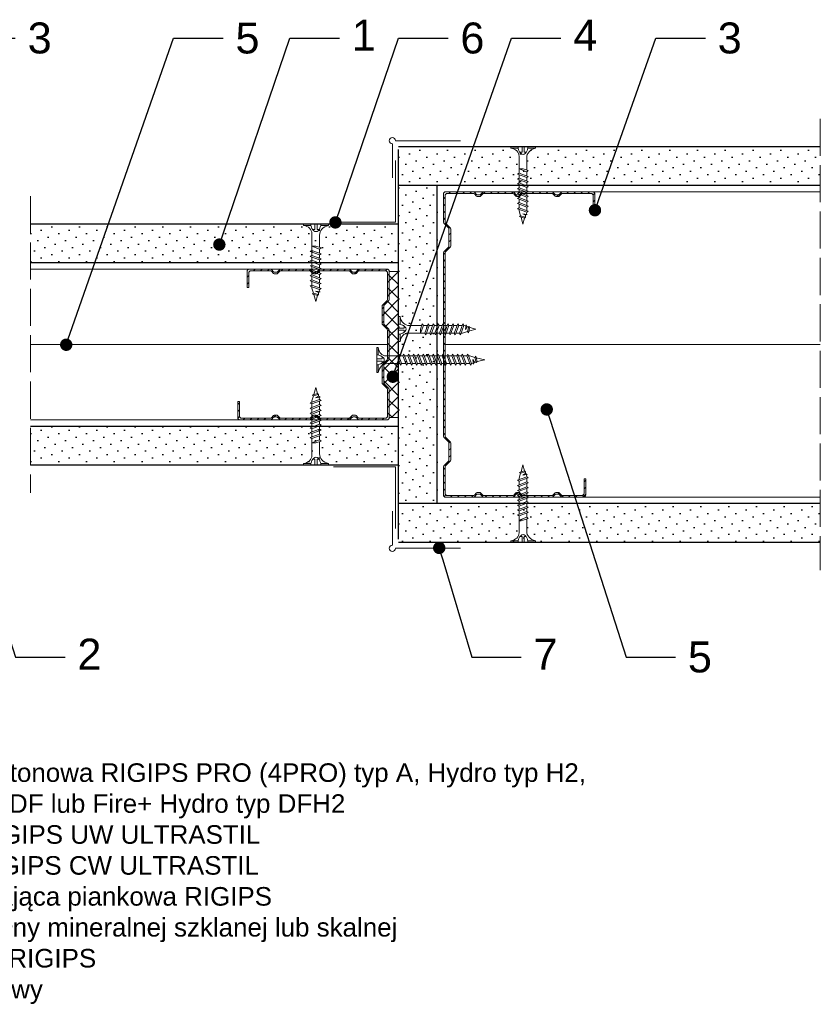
# Model space of a CAD drawing. Header units: millimetres. Extents: x 1720 to 2186, y 1242 to 1561.
# Tile 2 of 2: x 1927 to 2186, y 1242 to 1561. Entities that reach past the tile are written whole.
import ezdxf
from ezdxf import colors
from ezdxf.entities.mleader import LeaderData, LeaderLine
from ezdxf.math import Vec2, Vec3

# ---------------------------------------------------------------- set-up
doc = ezdxf.new("R2010")
doc.units = ezdxf.units.MM
doc.linetypes.add('ACAD_ISO02W100', pattern=[15, 12, -3])
for name, color, linetype, lineweight in [('_ISOVER WELNA', 7, 'BATTING', 9), ('_RIGIPS AKCESORIA', 7, 'Continuous', 18), ('_RIGIPS G-K', 7, 'Continuous', 25), ('_RIGIPS PROFIL', 7, 'Continuous', 18), ('KRESKOWANIE', 7, 'Continuous', 9), ('OPISY', 7, 'Continuous', 9), ('PRZERYWANA', 7, 'ACAD_ISO02W100', 9)]:
    doc.layers.add(name, color=color, linetype=linetype, lineweight=lineweight)
doc.styles.get("Standard").update_dxf_attribs({"font": 'arial.ttf'})
doc.linetypes.add('BATTING', pattern='A,0.00254,-2.54,[134,ltypeshp.shx,S=2.54,R=0,X=-2.54,Y=0],-5.08,[134,ltypeshp.shx,S=2.54,R=180,X=2.54,Y=0],-2.54', length=10.16254)
pattern_1 = [(315, (0, 0.9), (3.367596, 1.122532), [0, -3.175])]
pattern_2 = [(315, (0, -0.9), (3.367596, 1.122532), [0, -3.175])]

# ---------------------------------------------------------------- blocks, each defined once
blk = doc.blocks.new('CW 50 ULTRASTIL')
h = blk.add_hatch()
h.set_pattern_fill('ANSI31', color=256, scale=0.5, style=0)
h.paths.add_polyline_path([(28.56, 40.65, -0.198912), (28.71, 41), (30.21, 42.51, 0.198912), (30.36, 42.86), (30.36, 48.45, 0.198912), (30.21, 48.8), (28.71, 50.31, -0.198912), (28.56, 50.66), (28.56, 59.85, -0.198912), (28.71, 60.2), (30.21, 61.71, 0.198912), (30.36, 62.06), (30.36, 67.65, 0.198912), (30.21, 68), (28.71, 69.51, -0.198912), (28.56, 69.86), (28.56, 78.31, -0.414214), (29.36, 79.11), (37.68, 79.11, -0.198912), (38.04, 78.96), (38.74, 78.25, 0.198912), (39.1, 78.11), (39.68, 78.11, 0.198912), (40.04, 78.25), (40.74, 78.96, -0.198912), (41.1, 79.11), (50.38, 79.11, -0.198912), (50.74, 78.96), (51.44, 78.25, 0.198912), (51.8, 78.11), (52.38, 78.11, 0.198912), (52.74, 78.25), (53.44, 78.96, -0.198912), (53.8, 79.11), (63.08, 79.11, -0.198912), (63.44, 78.96), (64.14, 78.25, 0.198912), (64.5, 78.11), (65.08, 78.11, 0.198912), (65.44, 78.25), (66.14, 78.96, -0.198912), (66.5, 79.11), (75.66, 79.11, -0.414214), (76.46, 78.31), (76.46, 73.66), (77.01, 73.66), (77.01, 78.86, 0.414214), (76.21, 79.66), (66.5, 79.66, 0.198912), (66.14, 79.51), (65.44, 78.8, -0.198912), (65.08, 78.66), (64.5, 78.66, -0.198912), (64.14, 78.8), (63.44, 79.51, 0.198912), (63.08, 79.66), (53.8, 79.66, 0.198912), (53.44, 79.51), (52.74, 78.8, -0.198912), (52.38, 78.66), (51.8, 78.66, -0.198912), (51.44, 78.8), (50.74, 79.51, 0.198912), (50.38, 79.66), (41.1, 79.66, 0.198912), (40.74, 79.51), (40.04, 78.8, -0.198912), (39.68, 78.66), (39.1, 78.66, -0.198912), (38.74, 78.8), (38.04, 79.51, 0.198912), (37.68, 79.66), (28.81, 79.66, 0.414214), (28.01, 78.86), (28.01, 69.86, 0.198912), (28.16, 69.51), (29.66, 68, -0.198912), (29.81, 67.65), (29.81, 62.06, -0.198912), (29.66, 61.71), (28.16, 60.2, 0.198912), (28.01, 59.85), (28.01, 50.66, 0.198912), (28.16, 50.31), (29.66, 48.8, -0.198912), (29.81, 48.45), (29.81, 42.86, -0.198912), (29.66, 42.51), (28.16, 41, 0.198912), (28.01, 40.65), (28.01, 31.66, 0.414214), (28.81, 30.86), (37.68, 30.86, 0.198912), (38.04, 31), (38.74, 31.71, -0.198912), (39.1, 31.86), (39.68, 31.86, -0.198912), (40.04, 31.71), (40.74, 31, 0.198912), (41.1, 30.86), (50.38, 30.86, 0.198912), (50.74, 31), (51.44, 31.71, -0.198912), (51.8, 31.86), (52.38, 31.86, -0.198912), (52.74, 31.71), (53.44, 31, 0.198912), (53.8, 30.86), (63.08, 30.86, 0.198912), (63.44, 31), (64.14, 31.71, -0.198912), (64.5, 31.86), (65.08, 31.86, -0.198912), (65.44, 31.71), (66.14, 31, 0.198912), (66.5, 30.86), (73.21, 30.86, 0.414214), (74.01, 31.66), (74.01, 36.86), (73.46, 36.86), (73.46, 32.21, -0.414214), (72.66, 31.41), (66.5, 31.41, -0.198912), (66.14, 31.55), (65.44, 32.26, 0.198912), (65.08, 32.41), (64.5, 32.41, 0.198912), (64.14, 32.26), (63.44, 31.55, -0.198912), (63.08, 31.41), (53.8, 31.41, -0.198912), (53.44, 31.55), (52.74, 32.26, 0.198912), (52.38, 32.41), (51.8, 32.41, 0.198912), (51.44, 32.26), (50.74, 31.55, -0.198912), (50.38, 31.41), (41.1, 31.41, -0.198912), (40.74, 31.55), (40.04, 32.26, 0.198912), (39.68, 32.41), (39.1, 32.41, 0.198912), (38.74, 32.26), (38.04, 31.55, -0.198912), (37.68, 31.41), (29.36, 31.41, -0.414214), (28.56, 32.21)])
at = {"layer": '_RIGIPS PROFIL'}
for p, q in [((37.68, 79.66), (28.81, 79.66)), ((50.38, 79.66), (41.1, 79.66)), ((53.8, 79.66), (63.08, 79.66)), ((76.21, 79.66), (66.5, 79.66)), ((28.01, 78.86), (28.01, 69.86)), ((28.56, 78.31), (28.56, 69.86)), ((37.68, 79.11), (29.36, 79.11)), ((38.04, 79.51), (38.74, 78.8)), ((38.04, 78.96), (38.74, 78.25)), ((39.68, 78.66), (39.1, 78.66)), ((39.68, 78.11), (39.1, 78.11)), ((40.74, 79.51), (40.04, 78.8)), ((40.74, 78.96), (40.04, 78.25)), ((50.38, 79.11), (41.1, 79.11)), ((50.74, 79.51), (51.44, 78.8)), ((50.74, 78.96), (51.44, 78.25)), ((52.38, 78.66), (51.8, 78.66)), ((52.38, 78.11), (51.8, 78.11)), ((53.44, 79.51), (52.74, 78.8)), ((53.44, 78.96), (52.74, 78.25)), ((53.8, 79.11), (63.08, 79.11)), ((63.44, 79.51), (64.14, 78.8)), ((63.44, 78.96), (64.14, 78.25)), ((65.08, 78.66), (64.5, 78.66)), ((65.08, 78.11), (64.5, 78.11)), ((66.14, 79.51), (65.44, 78.8)), ((66.14, 78.96), (65.44, 78.25)), ((75.66, 79.11), (66.5, 79.11)), ((76.46, 73.66), (76.46, 78.31)), ((77.01, 73.66), (77.01, 78.86)), ((76.46, 73.66), (77.01, 73.66)), ((29.66, 68), (28.16, 69.51)), ((30.21, 68), (28.71, 69.51)), ((29.81, 67.65), (29.81, 62.06)), ((30.36, 67.65), (30.36, 62.06)), ((29.66, 61.71), (28.16, 60.2)), ((30.21, 61.71), (28.71, 60.2)), ((28.01, 59.85), (28.01, 50.66)), ((28.56, 59.85), (28.56, 50.66)), ((29.66, 48.8), (28.16, 50.31)), ((30.21, 48.8), (28.71, 50.31)), ((29.81, 42.86), (29.81, 48.45)), ((30.36, 42.86), (30.36, 48.45)), ((29.66, 42.51), (28.16, 41)), ((30.21, 42.51), (28.71, 41)), ((28.01, 31.66), (28.01, 40.65)), ((28.56, 32.21), (28.56, 40.65)), ((73.46, 36.86), (73.46, 32.21)), ((73.46, 36.86), (74.01, 36.86)), ((74.01, 36.86), (74.01, 31.66)), ((38.04, 31.55), (38.74, 32.26)), ((39.68, 32.41), (39.1, 32.41)), ((39.68, 31.86), (39.1, 31.86)), ((40.74, 31.55), (40.04, 32.26)), ((50.74, 31.55), (51.44, 32.26)), ((52.38, 32.41), (51.8, 32.41)), ((52.38, 31.86), (51.8, 31.86)), ((53.44, 31.55), (52.74, 32.26)), ((63.44, 31.55), (64.14, 32.26)), ((65.08, 32.41), (64.5, 32.41)), ((65.08, 31.86), (64.5, 31.86)), ((66.14, 31.55), (65.44, 32.26)), ((37.68, 30.86), (28.81, 30.86)), ((37.68, 31.41), (29.36, 31.41)), ((38.04, 31), (38.74, 31.71)), ((40.74, 31), (40.04, 31.71)), ((50.38, 31.41), (41.1, 31.41)), ((50.38, 30.86), (41.1, 30.86)), ((50.74, 31), (51.44, 31.71)), ((53.44, 31), (52.74, 31.71)), ((53.8, 31.41), (63.08, 31.41)), ((53.8, 30.86), (63.08, 30.86)), ((63.44, 31), (64.14, 31.71)), ((66.14, 31), (65.44, 31.71)), ((72.66, 31.41), (66.5, 31.41)), ((73.21, 30.86), (66.5, 30.86))]:
    blk.add_line(p, q, dxfattribs=at)
for centre, radius, start, end in [((28.81, 78.86), 0.8, 90, 180), ((37.68, 79.16), 0.5, 45, 90), ((41.1, 79.16), 0.5, 90, 135), ((50.38, 79.16), 0.5, 45, 90), ((53.8, 79.16), 0.5, 90, 135), ((63.08, 79.16), 0.5, 45, 90), ((66.5, 79.16), 0.5, 90, 135), ((76.21, 78.86), 0.8, 0, 90), ((29.36, 78.31), 0.8, 90, 180), ((37.68, 78.61), 0.5, 45, 90), ((39.1, 79.16), 0.5, 225, 270), ((39.1, 78.61), 0.5, 225, 270), ((39.68, 79.16), 0.5, 270, 315), ((39.68, 78.61), 0.5, 270, 315), ((41.1, 78.61), 0.5, 90, 135), ((50.38, 78.61), 0.5, 45, 90), ((51.8, 79.16), 0.5, 225, 270), ((51.8, 78.61), 0.5, 225, 270), ((52.38, 79.16), 0.5, 270, 315), ((52.38, 78.61), 0.5, 270, 315), ((53.8, 78.61), 0.5, 90, 135), ((63.08, 78.61), 0.5, 45, 90), ((64.5, 79.16), 0.5, 225, 270), ((64.5, 78.61), 0.5, 225, 270), ((65.08, 79.16), 0.5, 270, 315), ((65.08, 78.61), 0.5, 270, 315), ((66.5, 78.61), 0.5, 90, 135), ((75.66, 78.31), 0.8, 0, 90), ((28.51, 69.86), 0.5, 180, 225), ((29.06, 69.86), 0.5, 180, 225), ((29.31, 67.65), 0.5, 0, 45), ((29.86, 67.65), 0.5, 0, 45), ((29.31, 62.06), 0.5, 315, 0), ((29.86, 62.06), 0.5, 315, 0), ((28.51, 59.85), 0.5, 135, 180), ((29.06, 59.85), 0.5, 135, 180), ((28.51, 50.66), 0.5, 180, 225), ((29.06, 50.66), 0.5, 180, 225), ((29.31, 48.45), 0.5, 0, 45), ((29.86, 48.45), 0.5, 0, 45), ((29.31, 42.86), 0.5, 315, 0), ((29.86, 42.86), 0.5, 315, 0), ((28.51, 40.65), 0.5, 135, 180), ((29.06, 40.65), 0.5, 135, 180), ((29.36, 32.21), 0.8, 180, 270), ((39.1, 31.91), 0.5, 90, 135), ((39.1, 31.36), 0.5, 90, 135), ((39.68, 31.91), 0.5, 45, 90), ((39.68, 31.36), 0.5, 45, 90), ((51.8, 31.91), 0.5, 90, 135), ((51.8, 31.36), 0.5, 90, 135), ((52.38, 31.91), 0.5, 45, 90), ((52.38, 31.36), 0.5, 45, 90), ((64.5, 31.91), 0.5, 90, 135), ((64.5, 31.36), 0.5, 90, 135), ((65.08, 31.91), 0.5, 45, 90), ((65.08, 31.36), 0.5, 45, 90), ((72.66, 32.21), 0.8, 270, 0), ((28.81, 31.66), 0.8, 180, 270), ((37.68, 31.91), 0.5, 270, 315), ((37.68, 31.36), 0.5, 270, 315), ((41.1, 31.91), 0.5, 225, 270), ((41.1, 31.36), 0.5, 225, 270), ((50.38, 31.91), 0.5, 270, 315), ((50.38, 31.36), 0.5, 270, 315), ((53.8, 31.91), 0.5, 225, 270), ((53.8, 31.36), 0.5, 225, 270), ((63.08, 31.91), 0.5, 270, 315), ((63.08, 31.36), 0.5, 270, 315), ((66.5, 31.91), 0.5, 225, 270), ((66.5, 31.36), 0.5, 225, 270), ((73.21, 31.66), 0.8, 270, 0)]:
    blk.add_arc(centre, radius, start, end, dxfattribs=at)
blk = doc.blocks.new('TN 25')
at = {"layer": '_RIGIPS AKCESORIA'}
for p, q in [((0, -0.84), (0, 7.16)), ((0, 7.16), (0.46, 7.16)), ((0.46, 7.16), (0.46, 4.78)), ((0.46, 4.78), (0, 4.78)), ((0, 3.5), (1.77, 3.5)), ((1.77, 3.5), (1.77, 4.2)), ((3.02, 4.46), (8.47, 4.46)), ((7.12, 4.46), (7.12, 3.18)), ((8.03, 2.01), (7.12, 4.46)), ((8.47, 4.46), (8.79, 5)), ((9.61, 1.51), (8.47, 4.46)), ((8.79, 5), (9.93, 2.01)), ((9, 4.46), (10.1, 4.46)), ((10.1, 4.46), (10.41, 5)), ((11.23, 1.51), (10.1, 4.46)), ((10.41, 5), (11.56, 2.01)), ((10.62, 4.46), (11.67, 4.46)), ((11.67, 4.46), (11.99, 5)), ((12.81, 1.51), (11.67, 4.46)), ((11.99, 5), (13.14, 2.01)), ((12.2, 4.46), (13.21, 4.46)), ((13.21, 4.46), (13.52, 5)), ((14.34, 1.51), (13.21, 4.46)), ((13.52, 5), (14.67, 2.01)), ((13.73, 4.46), (14.8, 4.46)), ((14.8, 4.46), (15.12, 5)), ((15.94, 1.51), (14.8, 4.46)), ((15.12, 5), (16.26, 2.01)), ((15.33, 4.46), (16.42, 4.46)), ((16.42, 4.46), (16.73, 5)), ((17.55, 1.51), (16.42, 4.46)), ((16.73, 5), (17.88, 2.01)), ((16.94, 4.46), (17.99, 4.46)), ((17.99, 4.46), (18.31, 5)), ((19.13, 1.51), (17.99, 4.46)), ((18.31, 5), (19.45, 2.01)), ((18.52, 4.46), (19.68, 4.46)), ((19.68, 4.46), (20, 5)), ((20.82, 1.51), (19.68, 4.46)), ((20, 5), (21.14, 2.01)), ((20.21, 4.46), (20.7, 4.46)), ((20.7, 4.46), (22.28, 3.98)), ((21.85, 1.83), (21.67, 3.28)), ((21.67, 3.28), (22.14, 2.4)), ((22.28, 3.98), (22.56, 4.37)), ((22.7, 2.36), (22.28, 3.98)), ((22.56, 4.37), (23.03, 2.71)), ((22.71, 3.85), (25, 3.24)), ((25, 3.24), (23.03, 2.71)), ((0, 2.83), (1.77, 2.83)), ((0.46, 1.64), (0, 1.64)), ((0.46, -0.84), (0.46, 1.64)), ((1.77, 2.83), (1.77, 2.18)), ((7.49, 2.01), (3.55, 2.01)), ((7.12, 3.18), (7.65, 1.53)), ((7.65, 1.53), (8.03, 2.01)), ((9.41, 2.01), (8.03, 2.01)), ((9.93, 2.01), (9.61, 1.51)), ((11.04, 2.01), (9.93, 2.01)), ((11.56, 2.01), (11.23, 1.51)), ((12.61, 2.01), (11.56, 2.01)), ((13.14, 2.01), (12.81, 1.51)), ((14.15, 2.01), (13.14, 2.01)), ((14.67, 2.01), (14.34, 1.51)), ((15.74, 2.01), (14.67, 2.01)), ((16.26, 2.01), (15.94, 1.51)), ((17.36, 2.01), (16.26, 2.01)), ((17.88, 2.01), (17.55, 1.51)), ((18.93, 2.01), (17.88, 2.01)), ((19.45, 2.01), (19.13, 1.51)), ((19.45, 2.01), (20.62, 2.01)), ((21.14, 2.01), (20.82, 1.51)), ((21.14, 2.01), (21.81, 2.12)), ((22.14, 2.4), (21.85, 1.83)), ((22.7, 2.36), (22.14, 2.4)), ((23.03, 2.71), (22.7, 2.36)), ((0, -0.84), (0.46, -0.84))]:
    blk.add_line(p, q, dxfattribs=at)
for centre, major_axis, ratio, start_param, end_param in [((3.09, 7.67), (0.17, 3.2), 0.826134, 1.773653, 3.180586), ((-0.04, 0.9), (0, 3.93), 0.848176, -0.720942, -0.151112), ((1.66, 3.18), (0, 0.895), 0.848176, -1.552777, -0.720942), ((1.66, 3.18), (0, 0.895), 0.848176, 3.862535, 4.730408), ((3.37, -1.57), (0.28, 3.57), 0.832181, 0.035984, 1.430787), ((-2.73, 15.91), (0, 14.76), 0.848176, 3.399396, 3.475072), ((0.59, 4.62), (0, 2.81), 0.848176, 3.475072, 3.862535)]:
    blk.add_ellipse(centre, major_axis=major_axis, ratio=ratio, start_param=start_param, end_param=end_param, dxfattribs=at)
blk = doc.blocks.new('CW 100 ULTRASTIL')
h = blk.add_hatch()
h.set_pattern_fill('ANSI31', color=256, scale=0.5, style=0)
h.paths.add_polyline_path([(179.46, 109.85, -0.198912), (179.6, 110.2), (181.11, 111.71, 0.198912), (181.26, 112.06), (181.26, 117.65, 0.198912), (181.11, 118), (179.6, 119.51, -0.198912), (179.46, 119.86), (179.46, 128.31, -0.414214), (180.26, 129.11), (188.58, 129.11, -0.198912), (188.93, 128.96), (189.64, 128.25, 0.198912), (189.99, 128.11), (190.58, 128.11, 0.198912), (190.93, 128.25), (191.64, 128.96, -0.198912), (191.99, 129.11), (201.28, 129.11, -0.198912), (201.63, 128.96), (202.34, 128.25, 0.198912), (202.69, 128.11), (203.28, 128.11, 0.198912), (203.63, 128.25), (204.34, 128.96, -0.198912), (204.69, 129.11), (213.98, 129.11, -0.198912), (214.33, 128.96), (215.04, 128.25, 0.198912), (215.39, 128.11), (215.98, 128.11, 0.198912), (216.33, 128.25), (217.04, 128.96, -0.198912), (217.39, 129.11), (226.56, 129.11, -0.414214), (227.36, 128.31), (227.36, 123.66), (227.91, 123.66), (227.91, 128.86, 0.414214), (227.11, 129.66), (217.39, 129.66, 0.198912), (217.04, 129.51), (216.33, 128.8, -0.198912), (215.98, 128.66), (215.39, 128.66, -0.198912), (215.04, 128.8), (214.33, 129.51, 0.198912), (213.98, 129.66), (204.69, 129.66, 0.198912), (204.34, 129.51), (203.63, 128.8, -0.198912), (203.28, 128.66), (202.69, 128.66, -0.198912), (202.34, 128.8), (201.63, 129.51, 0.198912), (201.28, 129.66), (191.99, 129.66, 0.198912), (191.64, 129.51), (190.93, 128.8, -0.198912), (190.58, 128.66), (189.99, 128.66, -0.198912), (189.64, 128.8), (188.93, 129.51, 0.198912), (188.58, 129.66), (179.71, 129.66, 0.414214), (178.91, 128.86), (178.91, 119.86, 0.198912), (179.05, 119.51), (180.56, 118, -0.198912), (180.71, 117.65), (180.71, 112.06, -0.198912), (180.56, 111.71), (179.05, 110.2, 0.198912), (178.91, 109.85), (178.91, 50.66, 0.198912), (179.05, 50.31), (180.56, 48.8, -0.198912), (180.71, 48.45), (180.71, 42.86, -0.198912), (180.56, 42.51), (179.05, 41, 0.198912), (178.91, 40.65), (178.91, 31.66, 0.414214), (179.71, 30.86), (188.58, 30.86, 0.198912), (188.93, 31), (189.64, 31.71, -0.198912), (189.99, 31.86), (190.58, 31.86, -0.198912), (190.93, 31.71), (191.64, 31, 0.198912), (191.99, 30.86), (201.28, 30.86, 0.198912), (201.63, 31), (202.34, 31.71, -0.198912), (202.69, 31.86), (203.28, 31.86, -0.198912), (203.63, 31.71), (204.34, 31, 0.198912), (204.69, 30.86), (213.98, 30.86, 0.198912), (214.33, 31), (215.04, 31.71, -0.198912), (215.39, 31.86), (215.98, 31.86, -0.198912), (216.33, 31.71), (217.04, 31, 0.198912), (217.39, 30.86), (224.11, 30.86, 0.414214), (224.91, 31.66), (224.91, 36.86), (224.36, 36.86), (224.36, 32.21, -0.414214), (223.56, 31.41), (217.39, 31.41, -0.198912), (217.04, 31.55), (216.33, 32.26, 0.198912), (215.98, 32.41), (215.39, 32.41, 0.198912), (215.04, 32.26), (214.33, 31.55, -0.198912), (213.98, 31.41), (204.69, 31.41, -0.198912), (204.34, 31.55), (203.63, 32.26, 0.198912), (203.28, 32.41), (202.69, 32.41, 0.198912), (202.34, 32.26), (201.63, 31.55, -0.198912), (201.28, 31.41), (191.99, 31.41, -0.198912), (191.64, 31.55), (190.93, 32.26, 0.198912), (190.58, 32.41), (189.99, 32.41, 0.198912), (189.64, 32.26), (188.93, 31.55, -0.198912), (188.58, 31.41), (180.26, 31.41, -0.414214), (179.46, 32.21), (179.46, 40.65, -0.198912), (179.6, 41), (181.11, 42.51, 0.198912), (181.26, 42.86), (181.26, 48.45, 0.198912), (181.11, 48.8), (179.6, 50.31, -0.198912), (179.46, 50.66)])
at = {"layer": '_RIGIPS PROFIL'}
for p, q in [((178.91, 128.86), (178.91, 119.86)), ((179.46, 128.31), (179.46, 119.86)), ((188.58, 129.66), (179.71, 129.66)), ((188.58, 129.11), (180.26, 129.11)), ((188.93, 129.51), (189.64, 128.8)), ((188.93, 128.96), (189.64, 128.25)), ((190.58, 128.66), (189.99, 128.66)), ((190.58, 128.11), (189.99, 128.11)), ((191.64, 129.51), (190.93, 128.8)), ((191.64, 128.96), (190.93, 128.25)), ((201.28, 129.66), (191.99, 129.66)), ((201.28, 129.11), (191.99, 129.11)), ((201.63, 129.51), (202.34, 128.8)), ((201.63, 128.96), (202.34, 128.25)), ((203.28, 128.66), (202.69, 128.66)), ((203.28, 128.11), (202.69, 128.11)), ((204.34, 129.51), (203.63, 128.8)), ((204.34, 128.96), (203.63, 128.25)), ((204.69, 129.66), (213.98, 129.66)), ((204.69, 129.11), (213.98, 129.11)), ((214.33, 129.51), (215.04, 128.8)), ((214.33, 128.96), (215.04, 128.25)), ((215.98, 128.66), (215.39, 128.66)), ((215.98, 128.11), (215.39, 128.11)), ((217.04, 129.51), (216.33, 128.8)), ((217.04, 128.96), (216.33, 128.25)), ((227.11, 129.66), (217.39, 129.66)), ((226.56, 129.11), (217.39, 129.11)), ((227.36, 123.66), (227.36, 128.31)), ((227.91, 123.66), (227.91, 128.86)), ((227.36, 123.66), (227.91, 123.66)), ((180.56, 118), (179.05, 119.51)), ((181.11, 118), (179.6, 119.51)), ((180.71, 117.65), (180.71, 112.06)), ((181.26, 117.65), (181.26, 112.06)), ((180.56, 111.71), (179.05, 110.2)), ((181.11, 111.71), (179.6, 110.2)), ((178.91, 109.85), (178.91, 50.66)), ((179.46, 109.85), (179.46, 50.66)), ((180.56, 48.8), (179.05, 50.31)), ((181.11, 48.8), (179.6, 50.31)), ((180.71, 42.86), (180.71, 48.45)), ((181.26, 42.86), (181.26, 48.45)), ((180.56, 42.51), (179.05, 41)), ((181.11, 42.51), (179.6, 41)), ((178.91, 31.66), (178.91, 40.65)), ((179.46, 32.21), (179.46, 40.65)), ((224.36, 36.86), (224.36, 32.21)), ((224.36, 36.86), (224.91, 36.86)), ((224.91, 36.86), (224.91, 31.66)), ((188.93, 31.55), (189.64, 32.26)), ((190.58, 32.41), (189.99, 32.41)), ((190.58, 31.86), (189.99, 31.86)), ((191.64, 31.55), (190.93, 32.26)), ((201.63, 31.55), (202.34, 32.26)), ((203.28, 32.41), (202.69, 32.41)), ((203.28, 31.86), (202.69, 31.86)), ((204.34, 31.55), (203.63, 32.26)), ((214.33, 31.55), (215.04, 32.26)), ((215.98, 32.41), (215.39, 32.41)), ((215.98, 31.86), (215.39, 31.86)), ((217.04, 31.55), (216.33, 32.26)), ((188.58, 30.86), (179.71, 30.86)), ((188.58, 31.41), (180.26, 31.41)), ((188.93, 31), (189.64, 31.71)), ((191.64, 31), (190.93, 31.71)), ((201.28, 31.41), (191.99, 31.41)), ((201.28, 30.86), (191.99, 30.86)), ((201.63, 31), (202.34, 31.71)), ((204.34, 31), (203.63, 31.71)), ((204.69, 31.41), (213.98, 31.41)), ((204.69, 30.86), (213.98, 30.86)), ((214.33, 31), (215.04, 31.71)), ((217.04, 31), (216.33, 31.71)), ((223.56, 31.41), (217.39, 31.41)), ((224.11, 30.86), (217.39, 30.86))]:
    blk.add_line(p, q, dxfattribs=at)
for centre, radius, start, end in [((179.71, 128.86), 0.8, 90, 180), ((180.26, 128.31), 0.8, 90, 180), ((188.58, 129.16), 0.5, 45, 90), ((188.58, 128.61), 0.5, 45, 90), ((189.99, 129.16), 0.5, 225, 270), ((189.99, 128.61), 0.5, 225, 270), ((190.58, 129.16), 0.5, 270, 315), ((190.58, 128.61), 0.5, 270, 315), ((191.99, 129.16), 0.5, 90, 135), ((191.99, 128.61), 0.5, 90, 135), ((201.28, 129.16), 0.5, 45, 90), ((201.28, 128.61), 0.5, 45, 90), ((202.69, 129.16), 0.5, 225, 270), ((202.69, 128.61), 0.5, 225, 270), ((203.28, 129.16), 0.5, 270, 315), ((203.28, 128.61), 0.5, 270, 315), ((204.69, 129.16), 0.5, 90, 135), ((204.69, 128.61), 0.5, 90, 135), ((213.98, 129.16), 0.5, 45, 90), ((213.98, 128.61), 0.5, 45, 90), ((215.39, 129.16), 0.5, 225, 270), ((215.39, 128.61), 0.5, 225, 270), ((215.98, 129.16), 0.5, 270, 315), ((215.98, 128.61), 0.5, 270, 315), ((217.39, 129.16), 0.5, 90, 135), ((217.39, 128.61), 0.5, 90, 135), ((226.56, 128.31), 0.8, 0, 90), ((227.11, 128.86), 0.8, 0, 90), ((179.41, 119.86), 0.5, 180, 225), ((179.96, 119.86), 0.5, 180, 225), ((180.21, 117.65), 0.5, 0, 45), ((180.76, 117.65), 0.5, 0, 45), ((180.21, 112.06), 0.5, 315, 0), ((180.76, 112.06), 0.5, 315, 0), ((179.41, 109.85), 0.5, 135, 180), ((179.96, 109.85), 0.5, 135, 180), ((179.41, 50.66), 0.5, 180, 225), ((179.96, 50.66), 0.5, 180, 225), ((180.21, 48.45), 0.5, 0, 45), ((180.76, 48.45), 0.5, 0, 45), ((180.21, 42.86), 0.5, 315, 0), ((180.76, 42.86), 0.5, 315, 0), ((179.41, 40.65), 0.5, 135, 180), ((179.96, 40.65), 0.5, 135, 180), ((180.26, 32.21), 0.8, 180, 270), ((189.99, 31.91), 0.5, 90, 135), ((189.99, 31.36), 0.5, 90, 135), ((190.58, 31.91), 0.5, 45, 90), ((190.58, 31.36), 0.5, 45, 90), ((202.69, 31.91), 0.5, 90, 135), ((202.69, 31.36), 0.5, 90, 135), ((203.28, 31.91), 0.5, 45, 90), ((203.28, 31.36), 0.5, 45, 90), ((215.39, 31.91), 0.5, 90, 135), ((215.39, 31.36), 0.5, 90, 135), ((215.98, 31.91), 0.5, 45, 90), ((215.98, 31.36), 0.5, 45, 90), ((223.56, 32.21), 0.8, 270, 0), ((179.71, 31.66), 0.8, 180, 270), ((188.58, 31.91), 0.5, 270, 315), ((188.58, 31.36), 0.5, 270, 315), ((191.99, 31.91), 0.5, 225, 270), ((191.99, 31.36), 0.5, 225, 270), ((201.28, 31.91), 0.5, 270, 315), ((201.28, 31.36), 0.5, 270, 315), ((204.69, 31.91), 0.5, 225, 270), ((204.69, 31.36), 0.5, 225, 270), ((213.98, 31.91), 0.5, 270, 315), ((213.98, 31.36), 0.5, 270, 315), ((217.39, 31.91), 0.5, 225, 270), ((217.39, 31.36), 0.5, 225, 270), ((224.11, 31.66), 0.8, 270, 0)]:
    blk.add_arc(centre, radius, start, end, dxfattribs=at)
blk = doc.blocks.new('polnaroznik')
at = {"layer": '_RIGIPS AKCESORIA'}
for p, q in [((429.5, 44.15), (429.5, 55.15)), ((430.5, 56.15), (451.5, 56.15))]:
    blk.add_line(p, q, dxfattribs=at)
blk.add_arc((429.5, 56.15), 1, 0, 270, dxfattribs=at)
blk = doc.blocks.new('TN 35')
at = {"layer": '_RIGIPS AKCESORIA'}
for p, q in [((0, -0.84), (0, 7.16)), ((0, 7.16), (0.46, 7.16)), ((0.46, 7.16), (0.46, 4.78)), ((0.46, 4.78), (0, 4.78)), ((0, 3.5), (1.77, 3.5)), ((1.77, 3.5), (1.77, 4.2)), ((3.02, 4.46), (8.47, 4.46)), ((7.12, 4.46), (7.12, 3.18)), ((8.03, 2.01), (7.12, 4.46)), ((8.47, 4.46), (8.79, 5)), ((9.61, 1.51), (8.47, 4.46)), ((8.79, 5), (9.93, 2.01)), ((9, 4.46), (10.1, 4.46)), ((10.1, 4.46), (10.41, 5)), ((11.23, 1.51), (10.1, 4.46)), ((10.41, 5), (11.56, 2.01)), ((10.62, 4.46), (11.67, 4.46)), ((11.67, 4.46), (11.99, 5)), ((12.81, 1.51), (11.67, 4.46)), ((11.99, 5), (13.14, 2.01)), ((12.2, 4.46), (13.21, 4.46)), ((13.21, 4.46), (13.52, 5)), ((14.34, 1.51), (13.21, 4.46)), ((13.52, 5), (14.67, 2.01)), ((13.73, 4.46), (14.8, 4.46)), ((14.8, 4.46), (15.12, 5)), ((15.94, 1.51), (14.8, 4.46)), ((15.12, 5), (16.26, 2.01)), ((15.33, 4.46), (16.42, 4.46)), ((16.42, 4.46), (16.73, 5)), ((17.55, 1.51), (16.42, 4.46)), ((16.73, 5), (17.88, 2.01)), ((16.94, 4.46), (17.99, 4.46)), ((17.99, 4.46), (18.31, 5)), ((19.13, 1.51), (17.99, 4.46)), ((18.31, 5), (19.45, 2.01)), ((18.52, 4.46), (19.57, 4.46)), ((19.57, 4.46), (19.88, 5)), ((20.7, 1.51), (19.57, 4.46)), ((19.88, 5), (21.03, 2.01)), ((20.09, 4.46), (21.14, 4.46)), ((21.14, 4.46), (21.46, 5)), ((22.28, 1.51), (21.14, 4.46)), ((21.46, 5), (22.6, 2.01)), ((21.67, 4.46), (22.72, 4.46)), ((22.72, 4.46), (23.03, 5)), ((23.85, 1.51), (22.72, 4.46)), ((23.03, 5), (24.18, 2.01)), ((23.24, 4.46), (24.29, 4.46)), ((24.29, 4.46), (24.61, 5)), ((25.43, 1.51), (24.29, 4.46)), ((24.61, 5), (25.75, 2.01)), ((24.81, 4.46), (25.87, 4.46)), ((25.87, 4.46), (26.18, 5)), ((27, 1.51), (25.87, 4.46)), ((26.18, 5), (27.33, 2.01)), ((26.39, 4.46), (27.44, 4.46)), ((27.44, 4.46), (27.76, 5)), ((28.58, 1.51), (27.44, 4.46)), ((27.76, 5), (28.9, 2.01)), ((27.96, 4.46), (29.13, 4.46)), ((29.13, 4.46), (29.45, 5)), ((30.27, 1.51), (29.13, 4.46)), ((29.45, 5), (30.59, 2.01)), ((29.65, 4.46), (30.15, 4.46)), ((30.15, 4.46), (31.73, 3.98)), ((31.3, 1.83), (31.12, 3.28)), ((31.12, 3.28), (31.59, 2.4)), ((31.73, 3.98), (32.01, 4.37)), ((32.15, 2.36), (31.73, 3.98)), ((32.01, 4.37), (32.48, 2.71)), ((32.16, 3.85), (35, 3.24)), ((35, 3.24), (32.48, 2.71)), ((0, 2.83), (1.77, 2.83)), ((0.46, 1.64), (0, 1.64)), ((0.46, -0.84), (0.46, 1.64)), ((1.77, 2.83), (1.77, 2.18)), ((7.49, 2.01), (3.55, 2.01)), ((7.12, 3.18), (7.65, 1.53)), ((7.65, 1.53), (8.03, 2.01)), ((9.41, 2.01), (8.03, 2.01)), ((9.93, 2.01), (9.61, 1.51)), ((11.04, 2.01), (9.93, 2.01)), ((11.56, 2.01), (11.23, 1.51)), ((12.61, 2.01), (11.56, 2.01)), ((13.14, 2.01), (12.81, 1.51)), ((14.15, 2.01), (13.14, 2.01)), ((14.67, 2.01), (14.34, 1.51)), ((15.74, 2.01), (14.67, 2.01)), ((16.26, 2.01), (15.94, 1.51)), ((17.36, 2.01), (16.26, 2.01)), ((17.88, 2.01), (17.55, 1.51)), ((18.93, 2.01), (17.84, 2.01)), ((19.45, 2.01), (19.13, 1.51)), ((20.51, 2.01), (19.41, 2.01)), ((21.03, 2.01), (20.7, 1.51)), ((22.08, 2.01), (20.99, 2.01)), ((22.6, 2.01), (22.28, 1.51)), ((23.66, 2.01), (22.56, 2.01)), ((24.18, 2.01), (23.85, 1.51)), ((25.23, 2.01), (24.14, 2.01)), ((25.75, 2.01), (25.43, 1.51)), ((26.81, 2.01), (25.71, 2.01)), ((27.33, 2.01), (27, 1.51)), ((28.38, 2.01), (27.33, 2.01)), ((28.9, 2.01), (28.58, 1.51)), ((28.9, 2.01), (30.07, 2.01)), ((30.59, 2.01), (30.27, 1.51)), ((30.59, 2.01), (31.26, 2.12)), ((31.59, 2.4), (31.3, 1.83)), ((32.15, 2.36), (31.59, 2.4)), ((32.48, 2.71), (32.15, 2.36)), ((0, -0.84), (0.46, -0.84))]:
    blk.add_line(p, q, dxfattribs=at)
for centre, major_axis, ratio, start_param, end_param in [((3.09, 7.67), (0.17, 3.2), 0.826134, 1.773653, 3.180586), ((-0.04, 0.9), (0, 3.93), 0.848176, -0.720942, -0.151112), ((1.66, 3.18), (0, 0.895), 0.848176, -1.552777, -0.720942), ((1.66, 3.18), (0, 0.895), 0.848176, 3.862535, 4.730408), ((3.37, -1.57), (0.28, 3.57), 0.832181, 0.035984, 1.430787), ((-2.73, 15.91), (0, 14.76), 0.848176, 3.399396, 3.475072), ((0.59, 4.62), (0, 2.81), 0.848176, 3.475072, 3.862535)]:
    blk.add_ellipse(centre, major_axis=major_axis, ratio=ratio, start_param=start_param, end_param=end_param, dxfattribs=at)
blk = doc.blocks.new('_Dot')
at = {"color": 0, "linetype": 'ByBlock', "lineweight": -2}
blk.add_line((-0.5, 0), (-1, 0), dxfattribs=at)
at = {"color": 0, "linetype": 'ByBlock', "const_width": 0.5}
blk.add_lwpolyline([(-0.25, 0, 1), (0.25, 0, 1)], format="xyb", close=True, dxfattribs=at)

msp = doc.modelspace()

# ---------------------------------------------------------------- hatches: boundary and pattern name
at = {"layer": '_RIGIPS G-K'}
h = msp.add_hatch(dxfattribs=at)
h.set_pattern_fill('DOTS', color=256, scale=2, angle=315, style=0)
h.set_pattern_definition(pattern_1)
h.paths.add_polyline_path([(2049.63, 1519.68), (2049.63, 1507.18), (2185.98, 1507.18), (2185.98, 1519.68)])
h = msp.add_hatch(dxfattribs=at)
h.set_pattern_fill('DOTS', color=256, scale=2, angle=315, style=0)
h.paths.add_polyline_path([(2062.13, 1507.18), (2049.63, 1507.18), (2049.63, 1404.38), (2062.13, 1404.38)])
h = msp.add_hatch(dxfattribs=at)
h.set_pattern_fill('DOTS', color=256, scale=2, angle=315, style=0)
h.set_pattern_definition(pattern_1)
h.paths.add_polyline_path([(1814.13, 1494.68), (1814.13, 1482.18), (1923.63, 1482.18), (1923.63, 1494.68)])
h.paths.add_polyline_path([(2049.63, 1482.18), (2049.63, 1494.68), (1930.63, 1494.68), (1930.63, 1482.18)])
h = msp.add_hatch(dxfattribs=at)
h.set_pattern_fill('DOTS', color=256, scale=2, angle=315, style=0)
h.set_pattern_definition(pattern_2)
h.paths.add_polyline_path([(2049.63, 1416.88), (2049.63, 1429.38), (1930.63, 1429.38), (1930.63, 1416.88)])
h.paths.add_polyline_path([(1814.13, 1429.38), (1814.13, 1416.88), (1923.63, 1416.88), (1923.63, 1429.38)])
h = msp.add_hatch(dxfattribs=at)
h.set_pattern_fill('DOTS', color=256, scale=2, angle=315, style=0)
h.set_pattern_definition(pattern_2)
h.paths.add_polyline_path([(2049.63, 1404.38), (2049.63, 1391.88), (2185.98, 1391.88), (2185.98, 1404.38)])
at = {"layer": 'KRESKOWANIE'}
h = msp.add_hatch(dxfattribs=at)
h.set_pattern_fill('ANSI37', color=256, style=0)
h.paths.add_polyline_path([(2049.63, 1479.38), (2046.63, 1479.38), (2046.63, 1470.38, -0.198912), (2046.48, 1470.03), (2044.97, 1468.52, 0.198912), (2044.83, 1468.17), (2044.83, 1462.58, 0.198912), (2044.97, 1462.23), (2046.48, 1460.72, -0.198912), (2046.63, 1460.37), (2046.63, 1451.18, -0.198912), (2046.48, 1450.83), (2044.97, 1449.32, 0.198912), (2044.83, 1448.97), (2044.83, 1443.38, 0.198912), (2044.97, 1443.03), (2046.48, 1441.52, -0.198912), (2046.63, 1441.17), (2046.63, 1432.18), (2049.63, 1432.18)])

# ---------------------------------------------------------------- linework, layer by layer
at = {"layer": '_ISOVER WELNA', "ltscale": 2.4}
msp.add_line((2046.08, 1455.78), (1930.63, 1455.78), dxfattribs=at)
at = {"layer": '_ISOVER WELNA', "ltscale": 4.8}
msp.add_line((2185.98, 1455.78), (2064.68, 1455.78), dxfattribs=at)
at = {"layer": '_RIGIPS AKCESORIA'}
for p, q in [((2046.63, 1479.38), (2049.63, 1479.38)), ((2046.63, 1432.18), (2049.63, 1432.18))]:
    msp.add_line(p, q, dxfattribs=at)
for points in [[(2048.63, 1515.3), (2048.63, 1495.3), (2028.63, 1495.3)], [(2048.63, 1396.25), (2048.63, 1416.25), (2028.63, 1416.25)]]:
    msp.add_lwpolyline(points, dxfattribs=at)
at = {"layer": '_RIGIPS G-K'}
for p, q in [((2185.98, 1519.68), (2049.63, 1519.68)), ((2049.63, 1392.78), (2049.63, 1518.78)), ((2185.98, 1507.18), (2049.63, 1507.18)), ((2062.13, 1404.38), (2062.13, 1507.18)), ((2049.63, 1494.68), (1930.63, 1494.68)), ((2049.63, 1482.18), (1930.63, 1482.18)), ((1930.63, 1429.38), (2049.63, 1429.38)), ((1930.63, 1416.88), (2049.63, 1416.88)), ((2185.98, 1404.38), (2049.63, 1404.38)), ((2049.63, 1391.88), (2185.98, 1391.88))]:
    msp.add_line(p, q, dxfattribs=at)
at = {"layer": '_RIGIPS PROFIL'}
for p, q in [((2185.98, 1505.18), (2065.63, 1505.18)), ((1930.63, 1480.18), (2045.83, 1480.18)), ((2049.63, 1431.38), (2049.63, 1480.18)), ((1930.63, 1431.38), (2045.83, 1431.38)), ((2185.98, 1406.38), (2065.63, 1406.38))]:
    msp.add_line(p, q, dxfattribs=at)
at = {"layer": 'PRZERYWANA'}
for p, q in [((2185.98, 1528.78), (2185.98, 1382.78)), ((1930.63, 1503.78), (1930.63, 1407.78))]:
    msp.add_line(p, q, dxfattribs=at)

# ---------------------------------------------------------------- block references
at = {"layer": '_RIGIPS AKCESORIA'}
for name, p in [('polnaroznik', (1618.13, 1465.53)), ('TN 35', (2042.57, 1447.61))]:
    msp.add_blockref(name, p, dxfattribs=at)
at = {"layer": '_RIGIPS AKCESORIA', "xscale": -1}
for name, p, rotation in [('TN 25', (2093.07, 1519.68), 90), ('TN 25', (2026.09, 1494.68), 90), ('TN 25', (2049.63, 1463.94), 180), ('polnaroznik', (1618.13, 1446.03), 180)]:
    msp.add_blockref(name, p, dxfattribs=dict(at, rotation=rotation))
at = {"layer": '_RIGIPS AKCESORIA', "rotation": 90}
for p in [(2026.09, 1416.88), (2093.07, 1391.88)]:
    msp.add_blockref('TN 25', p, dxfattribs=at)
at = {"layer": '_RIGIPS PROFIL'}
msp.add_blockref('CW 100 ULTRASTIL', (1885.22, 1375.52), dxfattribs=at)
at = {"layer": '_RIGIPS PROFIL', "rotation": 180}
msp.add_blockref('CW 50 ULTRASTIL', (2074.64, 1511.03), dxfattribs=at)

# ---------------------------------------------------------------- texts
at = {"insert": (1848.46, 1320.35), "char_height": 6, "width": 263.352, "attachment_point": 1}
msp.add_mtext('1. Płyta gipsowo-kartonowa RIGIPS PRO (4PRO) typ A, Hydro typ H2, Fire typ F, Fire+ typ DF lub Fire+ Hydro typ DFH2\\P2. Profil poziomy RIGIPS UW ULTRASTIL\\P3. Profil pionowy RIGIPS CW ULTRASTIL\\P4. Taśma uszczelniająca piankowa RIGIPS\\P5. Wypełnienie z wełny mineralnej szklanej lub skalnej\\P6. Taśma spoinowa RIGIPS\\P7. Narożnik aluminiowy', dxfattribs=at)

# ---------------------------------------------------------------- leaders
at = {"layer": 'OPISY'}
ml = msp.add_multileader_mtext('Standard', dxfattribs=at)
ml.set_content('3', color=256)
ml.set_leader_properties()
ml.set_arrow_properties(name='DOT')
ml.build(insert=Vec2(0, 0))
ctx = ml.context
ctx.base_point, ctx.char_height, ctx.landing_gap_size, ctx.plane_origin = Vec3(1925.71, 1554.8), 10, 4, Vec3(1733.12, 1698.46)
notes = []
notes.append((ctx, [(0, (1, 1, 0), (1909.71, 1554.8), (1, 0), 16, [(0, [(1882.28, 1478.83)], 0, [])])]))
ctx.mtext.insert, ctx.mtext.flow_direction = Vec3(1929.71, 1559.89), 5
ml = msp.add_multileader_mtext('Standard', dxfattribs=at)
ml.set_content('1', color=256)
ml.set_leader_properties()
ml.set_arrow_properties(name='DOT')
ml.build(insert=Vec2(0, 0))
ctx = ml.context
ctx.base_point, ctx.char_height, ctx.landing_gap_size, ctx.plane_origin = Vec3(2030.48, 1554.8), 10, 4, Vec3(1837.89, 1698.46)
notes.append((ctx, [(0, (1, 1, 0), (2014.48, 1554.8), (1, 0), 16, [(0, [(1991.68, 1488.08)], 0, [])])]))
ctx.mtext.insert, ctx.mtext.flow_direction = Vec3(2034.48, 1560.8), 5
ml = msp.add_multileader_mtext('Standard', dxfattribs=at)
ml.set_content('6', color=256)
ml.set_leader_properties()
ml.set_arrow_properties(name='DOT')
ml.build(insert=Vec2(0, 0))
ctx = ml.context
ctx.base_point, ctx.char_height, ctx.landing_gap_size, ctx.plane_origin = Vec3(2065.61, 1554.8), 10, 4, Vec3(1873.02, 1698.46)
notes.append((ctx, [(0, (1, 1, 0), (2049.61, 1554.8), (1, 0), 16, [(0, [(2029.2, 1495.25)], 0, [])])]))
ctx.mtext.insert, ctx.mtext.flow_direction = Vec3(2069.61, 1559.88), 5
ml = msp.add_multileader_mtext('Standard', dxfattribs=at)
ml.set_content('4', color=256)
ml.set_leader_properties()
ml.set_arrow_properties(name='DOT')
ml.build(insert=Vec2(0, 0))
ctx = ml.context
ctx.base_point, ctx.char_height, ctx.landing_gap_size, ctx.plane_origin = Vec3(2102.13, 1554.8), 10, 4, Vec3(1909.54, 1698.46)
notes.append((ctx, [(0, (1, 1, 0), (2086.13, 1554.8), (1, 0), 16, [(0, [(2047.77, 1445.36)], 0, [])])]))
ctx.mtext.insert, ctx.mtext.flow_direction = Vec3(2106.13, 1560.8), 5
ml = msp.add_multileader_mtext('Standard', dxfattribs=at)
ml.set_content('3', color=256)
ml.set_leader_properties()
ml.set_arrow_properties(name='DOT')
ml.build(insert=Vec2(0, 0))
ctx = ml.context
ctx.base_point, ctx.char_height, ctx.landing_gap_size, ctx.plane_origin = Vec3(2148.81, 1554.8), 10, 4, Vec3(1956.22, 1698.46)
notes.append((ctx, [(0, (1, 1, 0), (2132.81, 1554.8), (1, 0), 16, [(0, [(2113.13, 1499.18)], 0, [])])]))
ctx.mtext.insert, ctx.mtext.flow_direction = Vec3(2152.81, 1559.89), 5
ml = msp.add_multileader_mtext('Standard', dxfattribs=at)
ml.set_content('5', color=256)
ml.set_leader_properties()
ml.set_arrow_properties(name='DOT')
ml.build(insert=Vec2(0, 0))
ctx = ml.context
ctx.base_point, ctx.char_height, ctx.landing_gap_size, ctx.plane_origin = Vec3(1992.9, 1554.8), 10, 4, Vec3(1800.31, 1698.46)
notes.append((ctx, [(0, (1, 1, 0), (1976.9, 1554.8), (1, 0), 16, [(0, [(1942.17, 1455.69)], 0, [])])]))
ctx.mtext.insert, ctx.mtext.flow_direction = Vec3(1996.9, 1559.88), 5
ml = msp.add_multileader_mtext('Standard', dxfattribs=at)
ml.set_content('5', color=256)
ml.set_leader_properties()
ml.set_arrow_properties(name='DOT')
ml.build(insert=Vec2(0, 0))
ctx = ml.context
ctx.base_point, ctx.char_height, ctx.landing_gap_size, ctx.plane_origin = Vec3(2139.17, 1354.67), 10, 4, Vec3(1946.58, 1211.01)
notes.append((ctx, [(0, (1, 1, 0), (2123.17, 1354.67), (1, 0), 16, [(0, [(2097.53, 1434.78)], 0, [])])]))
ctx.mtext.insert, ctx.mtext.flow_direction = Vec3(2143.17, 1359.75), 5
ml = msp.add_multileader_mtext('Standard', dxfattribs=at)
ml.set_content('2', color=256)
ml.set_leader_properties()
ml.set_arrow_properties(name='DOT')
ml.build(insert=Vec2(0, 0))
ctx = ml.context
ctx.base_point, ctx.char_height, ctx.landing_gap_size, ctx.plane_origin = Vec3(1941.79, 1354.67), 10, 4, Vec3(1749.21, 1211.01)
notes.append((ctx, [(0, (1, 1, 0), (1925.79, 1354.67), (1, 0), 16, [(0, [(1900.79, 1432.17)], 0, [])])]))
ctx.mtext.insert, ctx.mtext.flow_direction = Vec3(1945.79, 1360.67), 5
ml = msp.add_multileader_mtext('Standard', dxfattribs=at)
ml.set_content('7', color=256)
ml.set_leader_properties()
ml.set_arrow_properties(name='DOT')
ml.build(insert=Vec2(0, 0))
ctx = ml.context
ctx.base_point, ctx.char_height, ctx.landing_gap_size, ctx.plane_origin = Vec3(2089.29, 1354.67), 10, 4, Vec3(1896.7, 1211.01)
notes.append((ctx, [(0, (1, 1, 0), (2073.29, 1354.67), (1, 0), 16, [(0, [(2062.77, 1390)], 0, [])])]))
ctx.mtext.insert, ctx.mtext.flow_direction = Vec3(2093.29, 1360.67), 5
for ctx, leaders in notes:
    for number, flags, end, landing, length, lines in leaders:
        leader = LeaderData()
        leader.index, (leader.has_last_leader_line, leader.has_dogleg_vector, leader.attachment_direction) = number, flags
        leader.last_leader_point, leader.dogleg_vector, leader.dogleg_length = Vec3(end), Vec3(landing), length
        for number, points, colour, breaks in lines:
            line = LeaderLine()
            line.index, line.vertices, line.color, line.breaks = number, Vec3.list(points), colors.encode_raw_color(colour), breaks
            leader.lines.append(line)
        ctx.leaders.append(leader)

doc.saveas('drawing.dxf')
